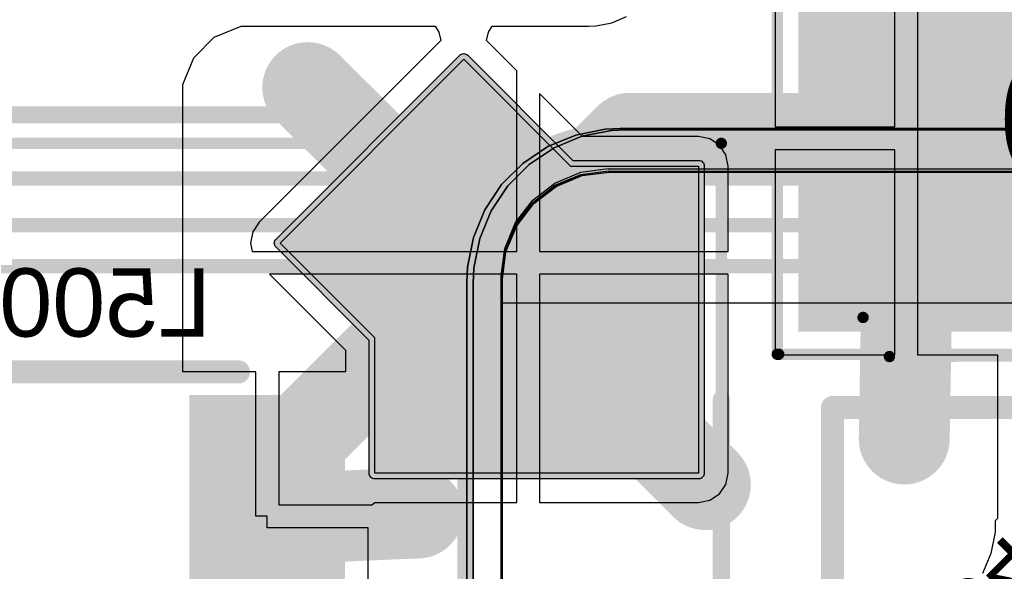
# Model space of a CAD drawing. Header units: inches. Extents: x -6 to 11.2, y -2.2 to 8.3.
# Tile 47 of 256: x 0.987 to 1.328, y 0.681 to 0.872. Entities that reach past the tile are written whole.
import ezdxf

# ---------------------------------------------------------------- set-up
doc = ezdxf.new("R2010")
doc.units = ezdxf.units.IN
doc.header["$MEASUREMENT"] = 0
for name, color, linetype in [('Board Layer Stack Bottom Overlay', 54, 'Continuous'), ('Board Layer Stack Bottom Solder', 6, 'Continuous'), ('Bottom Comp Outline -Top11)-Comp Outline -Bot12)', 56, 'Continuous'), ('Bottom Courtyard -Top15)-Courtyard -Bot16)', 56, 'Continuous'), ('Bottom Paste', 16, 'Continuous'), ('Dimension', 6, 'Continuous'), ('Layer  6- Inner', 156, 'Continuous'), ('Layer 1- Top', 1, 'Continuous'), ('Layer 2- GND', 16, 'Continuous'), ('Layer 3- Inner', 16, 'Continuous'), ('Layer 4- Inner', 76, 'Continuous'), ('Layer 5- Inner', 90, 'Continuous'), ('Layer 7- PWR', 76, 'Continuous'), ('Layer 8- Bottom', 5, 'Continuous')]:
    doc.layers.add(name, color=color, linetype=linetype)
doc.styles.add('Arial', font='txt', dxfattribs={"height": 0.2})

# ---------------------------------------------------------------- blocks, each defined once
blk = doc.blocks.new('L15006_IND1206_B_91')
at = {"layer": 'Board Layer Stack Bottom Solder'}
for points in [[(-0.0869685, -0.0419685), (-0.0869685, 0.0419685), (-0.0330315, 0.0419685), (-0.0330315, -0.0419685)], [(0.0330315, -0.0419685), (0.0330315, 0.0419685), (0.0869685, 0.0419685), (0.0869685, -0.0419685)]]:
    blk.add_hatch(color=6, dxfattribs=at).paths.add_polyline_path(points)
at = {"layer": 'Bottom Paste'}
for points in [[(-0.085, -0.04), (-0.085, 0.04), (-0.035, 0.04), (-0.035, -0.04)], [(0.035, -0.04), (0.035, 0.04), (0.085, 0.04), (0.085, -0.04)]]:
    blk.add_hatch(color=16, dxfattribs=at).paths.add_polyline_path(points)
at = {"layer": 'Layer 8- Bottom'}
for points in [[(-0.085, -0.04), (-0.085, 0.04), (-0.035, 0.04), (-0.035, -0.04)], [(0.035, -0.04), (0.035, 0.04), (0.085, 0.04), (0.085, -0.04)]]:
    blk.add_hatch(color=7, dxfattribs=at).paths.add_polyline_path(points)
at = {"layer": 'Board Layer Stack Bottom Overlay'}
for points in [[(0.05, 0.05, 0.008, 0.008, 0), (-0.05, 0.05, 0.008, 0.008, 0)], [(0.05, -0.05, 0.008, 0.008, 0), (-0.05, -0.05, 0.008, 0.008, 0)]]:
    blk.add_lwpolyline(points, format="xyseb", dxfattribs=at)
for points in [[(-0.052, 0.05, 0.004, 0.004, 1), (-0.048, 0.05, 0.004, 0.004, 1)], [(0.048, 0.05, 0.004, 0.004, 1), (0.052, 0.05, 0.004, 0.004, 1)], [(-0.052, -0.05, 0.004, 0.004, 1), (-0.048, -0.05, 0.004, 0.004, 1)], [(0.048, -0.05, 0.004, 0.004, 1), (0.052, -0.05, 0.004, 0.004, 1)]]:
    blk.add_lwpolyline(points, format="xyseb", close=True, dxfattribs=at)
blk = doc.blocks.new('CAP_1812_NP_B_141')
at = {"layer": 'Board Layer Stack Bottom Solder'}
for points in [[(-0.04343305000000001, 0.06668305), (-0.04343304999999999, -0.06717525), (-0.11823615, -0.06717525), (-0.11823615, 0.06668305)], [(0.11823625, 0.06717515), (0.11823625, -0.06668315), (0.04343315, -0.06668315), (0.04343315, 0.06717515)]]:
    blk.add_hatch(color=6, dxfattribs=at).paths.add_polyline_path(points)
at = {"layer": 'Bottom Paste'}
for points in [[(0.11626775, 0.06520665), (0.11626775, -0.06471465), (0.04540165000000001, -0.06471465), (0.04540164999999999, 0.06520665)], [(-0.04540155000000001, 0.06471455), (-0.04540154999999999, -0.06520675), (-0.11626765, -0.06520675), (-0.11626765, 0.06471455)]]:
    blk.add_hatch(color=16, dxfattribs=at).paths.add_polyline_path(points)
at = {"layer": 'Layer 8- Bottom'}
for points in [[(0.11626775, 0.06520665), (0.11626775, -0.06471465), (0.04540165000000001, -0.06471465), (0.04540164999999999, 0.06520665)], [(-0.04540155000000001, 0.06471455), (-0.04540154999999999, -0.06520675), (-0.11626765, -0.06520675), (-0.11626765, 0.06471455)]]:
    blk.add_hatch(color=7, dxfattribs=at).paths.add_polyline_path(points)
at = {"layer": 'Board Layer Stack Bottom Overlay'}
for points in [[(0.0866142, 0.0757874, 0.003937, 0.003937, 0), (-0.0816929, 0.0748031, 0.003937, 0.003937, 0)], [(0.0866142, -0.0748031, 0.003937, 0.003937, 0), (-0.0826772, -0.0748031, 0.003937, 0.003937, 0)]]:
    blk.add_lwpolyline(points, format="xyseb", dxfattribs=at)
for points in [[(-0.0826771, 0.0748031, 0.0019685, 0.0019685, 1), (-0.0807087, 0.0748031, 0.0019685, 0.0019685, 1)], [(0.08563, 0.0757874, 0.0019685, 0.0019685, 1), (0.0875984, 0.0757874, 0.0019685, 0.0019685, 1)], [(-0.0836614, -0.0748031, 0.0019685, 0.0019685, 1), (-0.081693, -0.0748031, 0.0019685, 0.0019685, 1)], [(0.08563, -0.0748031, 0.0019685, 0.0019685, 1), (0.0875984, -0.0748031, 0.0019685, 0.0019685, 1)]]:
    blk.add_lwpolyline(points, format="xyseb", close=True, dxfattribs=at)
at = {"layer": 'Bottom Courtyard -Top15)-Courtyard -Bot16)'}
for points in [[(0.125, 0.0750001, 0.003937, 0.003937, 0), (-0.125, 0.0750001, 0.003937, 0.003937, 0)], [(-0.125, 0.0750001, 0.003937, 0.003937, 0), (-0.125, -0.0745, 0.003937, 0.003937, 0)], [(0.1255, 0.075, 0.003937, 0.003937, 0), (0.1255, -0.0745001, 0.003937, 0.003937, 0)], [(-0.000248, 0.0194389, 0.003937, 0.003937, 0), (-0.000248, -0.0199311, 0.003937, 0.003937, 0)], [(0.0193701, 0, 0.003937, 0.003937, 0), (-0.0199999, 0, 0.003937, 0.003937, 0)], [(0.1255, -0.0745001, 0.003937, 0.003937, 0), (-0.1255, -0.0745001, 0.003937, 0.003937, 0)]]:
    blk.add_lwpolyline(points, format="xyseb", dxfattribs=at)
for points in [[(-0.1259842, 0.0750001, 0.0019685, 0.0019685, 1), (-0.1240158, 0.0750001, 0.0019685, 0.0019685, 1)], [(-0.1259842, 0.0750001, 0.0019685, 0.0019685, 1), (-0.1240158, 0.0750001, 0.0019685, 0.0019685, 1)], [(0.1240158, 0.0750001, 0.0019685, 0.0019685, 1), (0.1259842, 0.0750001, 0.0019685, 0.0019685, 1)], [(0.1245158, 0.075, 0.0019685, 0.0019685, 1), (0.1264842, 0.075, 0.0019685, 0.0019685, 1)], [(-0.0012322, 0.0194389, 0.0019685, 0.0019685, 1), (0.0007362, 0.0194389, 0.0019685, 0.0019685, 1)], [(-0.0209841, 0, 0.0019685, 0.0019685, 1), (-0.0190157, 0, 0.0019685, 0.0019685, 1)], [(0.0183859, 0, 0.0019685, 0.0019685, 1), (0.0203543, 0, 0.0019685, 0.0019685, 1)], [(-0.0012322, -0.0199311, 0.0019685, 0.0019685, 1), (0.0007362, -0.0199311, 0.0019685, 0.0019685, 1)], [(-0.1264842, -0.0745001, 0.0019685, 0.0019685, 1), (-0.1245158, -0.0745001, 0.0019685, 0.0019685, 1)], [(-0.1259842, -0.0745, 0.0019685, 0.0019685, 1), (-0.1240158, -0.0745, 0.0019685, 0.0019685, 1)], [(0.1245158, -0.0745001, 0.0019685, 0.0019685, 1), (0.1264842, -0.0745001, 0.0019685, 0.0019685, 1)], [(0.1245158, -0.0745001, 0.0019685, 0.0019685, 1), (0.1264842, -0.0745001, 0.0019685, 0.0019685, 1)]]:
    blk.add_lwpolyline(points, format="xyseb", close=True, dxfattribs=at)
at = {"layer": 'Dimension'}
for points in [[(0.0957519, 0.0622539, 0.003937, 0.003937, 0), (-0.089748, 0.0622539, 0.003937, 0.003937, 0)], [(-0.089748, 0.0622539, 0.003937, 0.003937, 0), (-0.089748, -0.0612461, 0.003937, 0.003937, 0)], [(0.095752, -0.0612461, 0.003937, 0.003937, 0), (0.0957519, 0.0622539, 0.003937, 0.003937, 0)], [(0.095752, -0.0612461, 0.003937, 0.003937, 0), (-0.089748, -0.0612461, 0.003937, 0.003937, 0)]]:
    blk.add_lwpolyline(points, format="xyseb", dxfattribs=at)
for points in [[(-0.0907322, 0.0622539, 0.0019685, 0.0019685, 1), (-0.0887638, 0.0622539, 0.0019685, 0.0019685, 1)], [(-0.0907322, 0.0622539, 0.0019685, 0.0019685, 1), (-0.0887638, 0.0622539, 0.0019685, 0.0019685, 1)], [(0.0947677, 0.0622539, 0.0019685, 0.0019685, 1), (0.0967361, 0.0622539, 0.0019685, 0.0019685, 1)], [(0.0947677, 0.0622539, 0.0019685, 0.0019685, 1), (0.0967361, 0.0622539, 0.0019685, 0.0019685, 1)], [(-0.0907322, -0.0612461, 0.0019685, 0.0019685, 1), (-0.0887638, -0.0612461, 0.0019685, 0.0019685, 1)], [(-0.0907322, -0.0612461, 0.0019685, 0.0019685, 1), (-0.0887638, -0.0612461, 0.0019685, 0.0019685, 1)], [(0.0947678, -0.0612461, 0.0019685, 0.0019685, 1), (0.0967362, -0.0612461, 0.0019685, 0.0019685, 1)], [(0.0947678, -0.0612461, 0.0019685, 0.0019685, 1), (0.0967362, -0.0612461, 0.0019685, 0.0019685, 1)]]:
    blk.add_lwpolyline(points, format="xyseb", close=True, dxfattribs=at)
at = {"layer": 'Dimension', "style": 'Arial', "text_generation_flag": 2}
blk.add_text('C500', height=0.0393701, rotation=180, dxfattribs=at).set_placement((-0.0826772, 0.0133427))
blk = doc.blocks.new('TCS55_744272222_B_321')
at = {"layer": 'Board Layer Stack Bottom Solder'}
blk.add_hatch(color=6, dxfattribs=at).paths.add_polyline_path([(0.1276531, 0.2140967), (0.1280242, 0.2139842), (0.1283661, 0.2138015), (0.1286659, 0.2135555), (0.1650465, 0.1771749), (0.2086614, 0.1771749), (0.2090473, 0.1771369), (0.2094183, 0.1770243), (0.2097603, 0.1768415), (0.2100601, 0.1765956), (0.210306, 0.1762958), (0.2104888, 0.1759538), (0.2106014, 0.1755828), (0.2106394, 0.1751969), (0.2106394, 0.0688976), (0.2106014, 0.0685117), (0.2104888, 0.0681407), (0.210306, 0.0677987), (0.2100601, 0.0674989), (0.2097603, 0.067253), (0.2094183, 0.0670702), (0.2090473, 0.0669576), (0.2086614, 0.0669196), (0.0964567, 0.0669196), (0.0960708, 0.0669576), (0.0956998, 0.0670702), (0.0953578, 0.067253), (0.095058, 0.0674989), (0.0948121, 0.0677987), (0.0946293, 0.0681407), (0.0945167, 0.0685117), (0.0944787, 0.0688976), (0.0944787, 0.1148551), (0.0622227, 0.1471112), (0.0622221, 0.1471117), (0.0619761, 0.1474115), (0.0617934, 0.1477534), (0.0617672, 0.1478398), (0.0616808, 0.1481245), (0.0616427, 0.1485104), (0.0616808, 0.1488963), (0.0617934, 0.1492674), (0.0619761, 0.1496093), (0.0622221, 0.1499091), (0.1258685, 0.2135555), (0.1261683, 0.2138015), (0.1265102, 0.2139842), (0.1268813, 0.2140967), (0.1272672, 0.2141349)])
at = {"layer": 'Bottom Paste'}
blk.add_hatch(color=16, dxfattribs=at).paths.add_polyline_path([(0.1272672, 0.2121568), (0.1642271, 0.1751969), (0.2086614, 0.1751969), (0.2086614, 0.0688976), (0.0964567, 0.0688976), (0.0964567, 0.1156745), (0.0636208, 0.1485104)])
at = {"layer": 'Layer 8- Bottom'}
blk.add_hatch(color=7, dxfattribs=at).paths.add_polyline_path([(0.1272672, 0.2121568), (0.1642271, 0.1751969), (0.2086614, 0.1751969), (0.2086614, 0.0688976), (0.0964567, 0.0688976), (0.0964567, 0.1156745), (0.0636208, 0.1485104)])
at = {"layer": 'Board Layer Stack Bottom Overlay'}
for points in [[(-0.0866142, 0.1929134, 0.0059055, 0.0059055, 0), (0.0866142, 0.1929134, 0.0059055, 0.0059055, 0)], [(0.2165354, 0.0196849, 0.0059055, 0.0059055, 0), (0.2165354, 0.0944881, 0.0059055, 0.0059055, 0)]]:
    blk.add_lwpolyline(points, format="xyseb", dxfattribs=at)
for points in [[(0.0851378, 0.1929134, 0.0029527, 0.0029527, 1), (0.0880906, 0.1929134, 0.0029527, 0.0029527, 1)], [(0.215059, 0.0944881, 0.0029527, 0.0029527, 1), (0.2180118, 0.0944881, 0.0029527, 0.0029527, 1)]]:
    blk.add_lwpolyline(points, format="xyseb", close=True, dxfattribs=at)
at = {"layer": 'Board Layer Stack Bottom Solder'}
for p, q in [((0.0622221, 0.1499091), (0.1258685, 0.2135555)), ((0.1258685, 0.2135555), (0.1261683, 0.2138015)), ((0.1261683, 0.2138015), (0.1265102, 0.2139842)), ((0.1265102, 0.2139842), (0.1268813, 0.2140967)), ((0.1268813, 0.2140967), (0.1272672, 0.2141349)), ((0.1272672, 0.2141349), (0.1276531, 0.2140967)), ((0.1276531, 0.2140967), (0.1280242, 0.2139842)), ((0.1280242, 0.2139842), (0.1283661, 0.2138015)), ((0.1283661, 0.2138015), (0.1286659, 0.2135555)), ((0.1286659, 0.2135555), (0.1650465, 0.1771749)), ((0.1650465, 0.1771749), (0.2086614, 0.1771749)), ((0.2086614, 0.1771749), (0.2090473, 0.1771369)), ((0.2090473, 0.1771369), (0.2094183, 0.1770243)), ((0.2094183, 0.1770243), (0.2097603, 0.1768415)), ((0.2097603, 0.1768415), (0.2100601, 0.1765956)), ((0.2100601, 0.1765956), (0.210306, 0.1762958)), ((0.210306, 0.1762958), (0.2104888, 0.1759538)), ((0.2104888, 0.1759538), (0.2106014, 0.1755828)), ((0.2106014, 0.1755828), (0.2106394, 0.1751969)), ((0.2106394, 0.1751969), (0.2106394, 0.0688976)), ((0.0616427, 0.1485104), (0.0616808, 0.1488963)), ((0.0616808, 0.1481245), (0.0616427, 0.1485104)), ((0.0616808, 0.1488963), (0.0617934, 0.1492674)), ((0.0617672, 0.1478398), (0.0616808, 0.1481245)), ((0.0617934, 0.1477534), (0.0617672, 0.1478398)), ((0.0617934, 0.1492674), (0.0619761, 0.1496093)), ((0.0619761, 0.1474115), (0.0617934, 0.1477534)), ((0.0619761, 0.1496093), (0.0622221, 0.1499091)), ((0.0622221, 0.1471117), (0.0619761, 0.1474115)), ((0.0622227, 0.1471112), (0.0622221, 0.1471117)), ((0.0944787, 0.1148551), (0.0622227, 0.1471112)), ((0.0944787, 0.0688976), (0.0944787, 0.1148551)), ((0.0945167, 0.0685117), (0.0944787, 0.0688976)), ((0.0946293, 0.0681407), (0.0945167, 0.0685117)), ((0.2106014, 0.0685117), (0.2104888, 0.0681407)), ((0.2106394, 0.0688976), (0.2106014, 0.0685117)), ((0.0948121, 0.0677987), (0.0946293, 0.0681407)), ((0.095058, 0.0674989), (0.0948121, 0.0677987)), ((0.0953578, 0.067253), (0.095058, 0.0674989)), ((0.0956998, 0.0670702), (0.0953578, 0.067253)), ((0.0960708, 0.0669576), (0.0956998, 0.0670702)), ((0.0964567, 0.0669196), (0.0960708, 0.0669576)), ((0.2086614, 0.0669196), (0.0964567, 0.0669196)), ((0.2090473, 0.0669576), (0.2086614, 0.0669196)), ((0.2094183, 0.0670702), (0.2090473, 0.0669576)), ((0.2097603, 0.067253), (0.2094183, 0.0670702)), ((0.2100601, 0.0674989), (0.2097603, 0.067253)), ((0.210306, 0.0677987), (0.2100601, 0.0674989)), ((0.2104888, 0.0681407), (0.210306, 0.0677987))]:
    blk.add_line(p, q, dxfattribs=at)
at = {"layer": 'Bottom Comp Outline -Top11)-Comp Outline -Bot12)'}
for points in [[(-0.2165355, 0.1830708, 0.003937, 0.003937, 0), (0.2165354, 0.1830709, 0.003937, 0.003937, 0)], [(0.2165354, -0.1830709, 0.003937, 0.003937, 0), (0.2165354, 0.1830709, 0.003937, 0.003937, 0)]]:
    blk.add_lwpolyline(points, format="xyseb", dxfattribs=at)
blk.add_lwpolyline([(0.2155512, 0.1830709, 0.0019685, 0.0019685, 1), (0.2175196, 0.1830709, 0.0019685, 0.0019685, 1)], format="xyseb", close=True, dxfattribs=at)
blk.add_lwpolyline([(0.2155512, 0.1830709, 0.0019685, 0.0019685, 1), (0.2175196, 0.1830709, 0.0019685, 0.0019685, 1)], format="xyseb", close=True, dxfattribs=at)
at = {"layer": 'Bottom Paste'}
for p, q in [((0.0636208, 0.1485104), (0.1272672, 0.2121568)), ((0.1272672, 0.2121568), (0.1642271, 0.1751969)), ((0.1642271, 0.1751969), (0.2086614, 0.1751969)), ((0.2086614, 0.1751969), (0.2086614, 0.0688976)), ((0.0964567, 0.1156745), (0.0636208, 0.1485104)), ((0.0964567, 0.0688976), (0.0964567, 0.1156745)), ((0.2086614, 0.0688976), (0.0964567, 0.0688976))]:
    blk.add_line(p, q, dxfattribs=at)
at = {"layer": 'Layer 8- Bottom'}
for p, q in [((0.0636208, 0.1485104), (0.1272672, 0.2121568)), ((0.1272672, 0.2121568), (0.1642271, 0.1751969)), ((0.1642271, 0.1751969), (0.2086614, 0.1751969)), ((0.2086614, 0.1751969), (0.2086614, 0.0688976)), ((0.0964567, 0.1156745), (0.0636208, 0.1485104)), ((0.0964567, 0.0688976), (0.0964567, 0.1156745)), ((0.2086614, 0.0688976), (0.0964567, 0.0688976))]:
    blk.add_line(p, q, dxfattribs=at)
blk = doc.blocks.new('AG5300_B_408')
at = {"layer": 'Board Layer Stack Bottom Overlay'}
for points in [[(0.7588583, 0.4330709, 0.008, 0.008, 0), (1.5068898, 0.4330709, 0.008, 0.008, 0)], [(0.7588583, 0.1023622, 0.008, 0.008, 0), (0.7588583, 0.4330709, 0.008, 0.008, 0)]]:
    blk.add_lwpolyline(points, format="xyseb", dxfattribs=at)
blk.add_lwpolyline([(0.7568583, 0.4330709, 0.004, 0.004, 1), (0.7608583, 0.4330709, 0.004, 0.004, 1)], format="xyseb", close=True, dxfattribs=at)
blk.add_lwpolyline([(0.7568583, 0.4330709, 0.004, 0.004, 1), (0.7608583, 0.4330709, 0.004, 0.004, 1)], format="xyseb", close=True, dxfattribs=at)

msp = doc.modelspace()

# ---------------------------------------------------------------- linework, layer by layer
at = {"layer": 'Layer  6- Inner'}
for p, q in [((1.1540835, 0.0297741), (1.1540835, 0.774263)), ((1.1540835, 0.774263), (1.5476378, 0.774263))]:
    msp.add_line(p, q, dxfattribs=at)
for points in [[(1.1413386, 0.7826772, 0.005, 0.005, -0.4142135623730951), (1.1913386, 0.8326772, 0.005, 0.005, 0)], [(1.1913386, 0.8326772, 0.005, 0.005, 0), (1.4704724, 0.8326772, 0.005, 0.005, 0)], [(0.6590551, 0.8173228, 0.005, 0.005, 0), (1.5133858, 0.8173228, 0.005, 0.005, 0)], [(0.7992125, 0.8011811, 0.005, 0.005, 0), (1.5331959, 0.8011811, 0.005, 0.005, 0)], [(0.8074804, 0.7870079, 0.005, 0.005, 0), (1.5476378, 0.7870079, 0.005, 0.005, 0)], [(1.1413386, -0.0011811, 0.005, 0.005, 0), (1.1413386, 0.7826772, 0.005, 0.005, 0)]]:
    msp.add_lwpolyline(points, format="xyseb", dxfattribs=at)
for points in [[(1.1900886, 0.8326772, 0.0025, 0.0025, 1), (1.1925886, 0.8326772, 0.0025, 0.0025, 1)], [(1.1900886, 0.8326772, 0.0025, 0.0025, 1), (1.1925886, 0.8326772, 0.0025, 0.0025, 1)], [(1.1400886, 0.7826772, 0.0025, 0.0025, 1), (1.1425886, 0.7826772, 0.0025, 0.0025, 1)], [(1.1400886, 0.7826772, 0.0025, 0.0025, 1), (1.1425886, 0.7826772, 0.0025, 0.0025, 1)]]:
    msp.add_lwpolyline(points, format="xyseb", close=True, dxfattribs=at)
at = {"layer": 'Layer 1- Top'}
for p, q in [((1.1816797, 0.8187249), (1.1911444, 0.8199709)), ((1.1911444, 0.8199709), (1.1913386, 0.8199323)), ((1.1913386, 0.8199323), (1.4704724, 0.8199323)), ((1.172679, 0.8149967), (1.1816797, 0.8187249)), ((1.1649499, 0.8090659), (1.172679, 0.8149967)), ((1.1590191, 0.8013368), (1.1649499, 0.8090659)), ((1.1552909, 0.7923361), (1.1590191, 0.8013368)), ((1.1540449, 0.7828714), (1.1552909, 0.7923361)), ((1.1540835, 0.7826772), (1.1540449, 0.7828714)), ((1.1540835, 0.0297741), (1.1540835, 0.7826772))]:
    msp.add_line(p, q, dxfattribs=at)
for points in [[(1.1413386, 0.7826772, 0.005, 0.005, -0.4142135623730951), (1.1913386, 0.8326772, 0.005, 0.005, 0)], [(1.1913386, 0.8326772, 0.005, 0.005, 0), (1.4704724, 0.8326772, 0.005, 0.005, 0)], [(1.1413386, -0.0011811, 0.005, 0.005, 0), (1.1413386, 0.7826772, 0.005, 0.005, 0)]]:
    msp.add_lwpolyline(points, format="xyseb", dxfattribs=at)
for points in [[(1.1900886, 0.8326772, 0.0025, 0.0025, 1), (1.1925886, 0.8326772, 0.0025, 0.0025, 1)], [(1.1900886, 0.8326772, 0.0025, 0.0025, 1), (1.1925886, 0.8326772, 0.0025, 0.0025, 1)], [(1.1400886, 0.7826772, 0.0025, 0.0025, 1), (1.1425886, 0.7826772, 0.0025, 0.0025, 1)], [(1.1400886, 0.7826772, 0.0025, 0.0025, 1), (1.1425886, 0.7826772, 0.0025, 0.0025, 1)]]:
    msp.add_lwpolyline(points, format="xyseb", close=True, dxfattribs=at)
at = {"layer": 'Layer 2- GND'}
for p, q in [((1.190066, 0.8343897), (1.179847, 0.832357)), ((1.179847, 0.832357), (1.190066, 0.8343897)), ((1.1952756, 0.8346457), (1.190066, 0.8343897)), ((1.190066, 0.8343897), (1.1952756, 0.8346457)), ((1.4807087, 0.8346457), (1.1952756, 0.8346457)), ((1.1952756, 0.8346457), (1.4847801, 0.8346457)), ((1.179847, 0.832357), (1.170221, 0.8283698)), ((1.170221, 0.8283698), (1.179847, 0.832357)), ((1.170221, 0.8283698), (1.1615578, 0.8225812)), ((1.1615578, 0.8225812), (1.170221, 0.8283698)), ((1.1615578, 0.8225812), (1.1541904, 0.8152138)), ((1.1541904, 0.8152138), (1.1615578, 0.8225812)), ((1.1541904, 0.8152138), (1.1484018, 0.8065506)), ((1.1484018, 0.8065506), (1.1541904, 0.8152138)), ((1.1484018, 0.8065506), (1.1444146, 0.7969246)), ((1.1444146, 0.7969246), (1.1484018, 0.8065506)), ((1.1444146, 0.7969246), (1.1423819, 0.7867056)), ((1.1423819, 0.7867056), (1.1444146, 0.7969246)), ((1.1423819, 0.7867056), (1.142126, 0.7814961)), ((1.142126, 0.7814961), (1.1423819, 0.7867056)), ((1.142126, 0.7814961), (1.142126, 0.7814961)), ((1.142126, 0.7814961), (1.142126, -0.0015748)), ((1.142126, 0.0100785), (1.142126, 0.7814961))]:
    msp.add_line(p, q, dxfattribs=at)
at = {"layer": 'Layer 3- Inner'}
for p, q in [((1.1820734, 0.8183313), (1.1915381, 0.8195773)), ((1.1915381, 0.8195773), (1.1917323, 0.8195387)), ((1.1917323, 0.8195387), (1.4708661, 0.8195387)), ((1.1730726, 0.8146031), (1.1820734, 0.8183313)), ((1.1653436, 0.8086723), (1.1730726, 0.8146031)), ((1.1594128, 0.8009432), (1.1653436, 0.8086723)), ((1.1556846, 0.7919425), (1.1594128, 0.8009432)), ((1.1544386, 0.7824778), (1.1556846, 0.7919425)), ((1.1544772, 0.7822836), (1.1544386, 0.7824778)), ((1.1544772, 0.0297741), (1.1544772, 0.7822836))]:
    msp.add_line(p, q, dxfattribs=at)
for points in [[(1.1417323, 0.7822836, 0.005, 0.005, -0.4142135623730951), (1.1917323, 0.8322836, 0.005, 0.005, 0)], [(1.1917323, 0.8322836, 0.005, 0.005, 0), (1.4708661, 0.8322836, 0.005, 0.005, 0)], [(1.1417323, -0.0015747, 0.005, 0.005, 0), (1.1417323, 0.7822836, 0.005, 0.005, 0)]]:
    msp.add_lwpolyline(points, format="xyseb", dxfattribs=at)
for points in [[(1.1904823, 0.8322836, 0.0025, 0.0025, 1), (1.1929823, 0.8322836, 0.0025, 0.0025, 1)], [(1.1904823, 0.8322836, 0.0025, 0.0025, 1), (1.1929823, 0.8322836, 0.0025, 0.0025, 1)], [(1.1404823, 0.7822836, 0.0025, 0.0025, 1), (1.1429823, 0.7822836, 0.0025, 0.0025, 1)], [(1.1404823, 0.7822836, 0.0025, 0.0025, 1), (1.1429823, 0.7822836, 0.0025, 0.0025, 1)]]:
    msp.add_lwpolyline(points, format="xyseb", close=True, dxfattribs=at)
at = {"layer": 'Layer 4- Inner'}
for p, q in [((1.1816797, 0.8183312), (1.1911444, 0.8195772)), ((1.1911444, 0.8195772), (1.1913386, 0.8195386)), ((1.1913386, 0.8195386), (1.4704724, 0.8195386)), ((1.172679, 0.814603), (1.1816797, 0.8183312)), ((1.1649499, 0.8086722), (1.172679, 0.814603)), ((1.1590191, 0.8009432), (1.1649499, 0.8086722)), ((1.1552909, 0.7919424), (1.1590191, 0.8009432)), ((1.1540449, 0.7824777), (1.1552909, 0.7919424)), ((1.1540835, 0.7822835), (1.1540449, 0.7824777)), ((1.1540835, 0.0297741), (1.1540835, 0.7822835))]:
    msp.add_line(p, q, dxfattribs=at)
for points in [[(1.1413386, 0.7822835, 0.005, 0.005, -0.4142135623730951), (1.1913386, 0.8322835, 0.005, 0.005, 0)], [(1.1913386, 0.8322835, 0.005, 0.005, 0), (1.4704724, 0.8322835, 0.005, 0.005, 0)], [(1.1413386, -0.0015748, 0.005, 0.005, 0), (1.1413386, 0.7822835, 0.005, 0.005, 0)]]:
    msp.add_lwpolyline(points, format="xyseb", dxfattribs=at)
for points in [[(1.1900886, 0.8322835, 0.0025, 0.0025, 1), (1.1925886, 0.8322835, 0.0025, 0.0025, 1)], [(1.1900886, 0.8322835, 0.0025, 0.0025, 1), (1.1925886, 0.8322835, 0.0025, 0.0025, 1)], [(1.1400886, 0.7822835, 0.0025, 0.0025, 1), (1.1425886, 0.7822835, 0.0025, 0.0025, 1)], [(1.1400886, 0.7822835, 0.0025, 0.0025, 1), (1.1425886, 0.7822835, 0.0025, 0.0025, 1)]]:
    msp.add_lwpolyline(points, format="xyseb", close=True, dxfattribs=at)
at = {"layer": 'Layer 5- Inner'}
for p, q in [((1.172679, 0.8157841), (1.1816797, 0.8195123)), ((1.1816797, 0.8195123), (1.1911444, 0.8207583)), ((1.1911444, 0.8207583), (1.1913386, 0.8207197)), ((1.1913386, 0.8207197), (1.4704724, 0.8207197)), ((1.1649499, 0.8098533), (1.172679, 0.8157841)), ((1.1590191, 0.8021242), (1.1649499, 0.8098533)), ((1.1552909, 0.7931235), (1.1590191, 0.8021242)), ((1.1540449, 0.7836588), (1.1552909, 0.7931235)), ((1.1540835, 0.7834646), (1.1540449, 0.7836588)), ((1.1540835, 0.0297741), (1.1540835, 0.7834646))]:
    msp.add_line(p, q, dxfattribs=at)
for points in [[(1.1413386, 0.7834646, 0.005, 0.005, -0.4142135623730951), (1.1913386, 0.8334646, 0.005, 0.005, 0)], [(1.1913386, 0.8334646, 0.005, 0.005, 0), (1.4704724, 0.8334646, 0.005, 0.005, 0)], [(1.1413386, -0.0003937, 0.005, 0.005, 0), (1.1413386, 0.7834646, 0.005, 0.005, 0)]]:
    msp.add_lwpolyline(points, format="xyseb", dxfattribs=at)
for points in [[(1.1900886, 0.8334646, 0.0025, 0.0025, 1), (1.1925886, 0.8334646, 0.0025, 0.0025, 1)], [(1.1900886, 0.8334646, 0.0025, 0.0025, 1), (1.1925886, 0.8334646, 0.0025, 0.0025, 1)], [(1.1400886, 0.7834646, 0.0025, 0.0025, 1), (1.1425886, 0.7834646, 0.0025, 0.0025, 1)], [(1.1400886, 0.7834646, 0.0025, 0.0025, 1), (1.1425886, 0.7834646, 0.0025, 0.0025, 1)]]:
    msp.add_lwpolyline(points, format="xyseb", close=True, dxfattribs=at)
at = {"layer": 'Layer 7- PWR'}
for p, q in [((1.1922313, 0.833996), (1.1820123, 0.8319633)), ((1.1820123, 0.8319633), (1.1922313, 0.833996)), ((1.1974409, 0.834252), (1.1922313, 0.833996)), ((1.1922313, 0.833996), (1.1974409, 0.834252)), ((1.482874, 0.834252), (1.1974409, 0.834252)), ((1.1974409, 0.834252), (1.4869454, 0.834252)), ((1.1820123, 0.8319633), (1.1723863, 0.8279761)), ((1.1723863, 0.8279761), (1.1820123, 0.8319633)), ((1.1723863, 0.8279761), (1.1637231, 0.8221875)), ((1.1637231, 0.8221875), (1.1723863, 0.8279761)), ((1.1637231, 0.8221875), (1.1563557, 0.8148201)), ((1.1563557, 0.8148201), (1.1637231, 0.8221875)), ((1.1563557, 0.8148201), (1.1505671, 0.8061569)), ((1.1505671, 0.8061569), (1.1563557, 0.8148201)), ((1.1505671, 0.8061569), (1.1465799, 0.7965309)), ((1.1465799, 0.7965309), (1.1505671, 0.8061569)), ((1.1465799, 0.7965309), (1.1445472, 0.7863119)), ((1.1445472, 0.7863119), (1.1465799, 0.7965309)), ((1.1445472, 0.7863119), (1.1442913, 0.7811024)), ((1.1442913, 0.7811024), (1.1445472, 0.7863119)), ((1.1442913, 0.7811024), (1.1442913, 0.7811024)), ((1.1442913, 0.7811024), (1.1442913, -0.0019685)), ((1.1442913, 0.0100785), (1.1442913, 0.7811024))]:
    msp.add_line(p, q, dxfattribs=at)
at = {"layer": 'Layer 8- Bottom'}
for p, q in [((1.2489292, 0.9062107), (1.2489292, 0.8351872)), ((1.2904249, 0.8351872), (1.2904249, 0.9062107)), ((1.2982989, 0.9062107), (1.2982989, 0.8312502)), ((1.0546244, 0.8662427), (1.0638855, 0.8700787)), ((1.0638855, 0.8700787), (1.0688975, 0.8700785)), ((1.0688975, 0.8700785), (1.1312061, 0.8700786)), ((1.1312061, 0.8700786), (1.1324703, 0.8680338)), ((1.1496231, 0.8680338), (1.1508873, 0.8700786)), ((1.1508873, 0.8700786), (1.184252, 0.8700787)), ((1.184252, 0.8700787), (1.1869918, 0.8702132)), ((1.1869918, 0.8702132), (1.1923662, 0.8712823)), ((1.1923662, 0.8712823), (1.1974288, 0.8733793)), ((1.1324703, 0.8680338), (1.1330926, 0.8650786)), ((1.1490008, 0.8650786), (1.1496231, 0.8680338)), ((1.0475364, 0.8591545), (1.0546244, 0.8662427)), ((1.1330926, 0.8650786), (1.0701907, 0.8021767)), ((1.1594488, 0.8546306), (1.1490008, 0.8650786)), ((1.0437006, 0.8498934), (1.0475364, 0.8591545)), ((1.1594488, 0.792126), (1.1594488, 0.8546306)), ((1.0437009, 0.8448816), (1.0437006, 0.8498934)), ((1.1822299, 0.8318495), (1.1673228, 0.8467566)), ((1.1673228, 0.8467566), (1.1673228, 0.792126)), ((1.0437008, 0.8448813), (1.043701, 0.8448814)), ((1.0437008, 0.7503937), (1.0437008, 0.8448813)), ((1.043701, 0.8448814), (1.0437009, 0.8448816)), ((1.2489292, 0.8351872), (1.2904249, 0.8351872)), ((1.2224409, 0.8318495), (1.1822299, 0.8318495)), ((1.2263427, 0.8310734), (1.2224409, 0.8318495)), ((1.2296505, 0.8288632), (1.2263427, 0.8310734)), ((1.2982989, 0.8312502), (1.2982989, 0.7562895)), ((1.2318607, 0.8255554), (1.2296505, 0.8288632)), ((1.2904249, 0.8273132), (1.2489292, 0.8273132)), ((1.2489292, 0.8273132), (1.2489292, 0.7562895)), ((1.2904249, 0.7562895), (1.2904249, 0.8273132)), ((1.2326368, 0.8216536), (1.2318607, 0.8255554)), ((1.2326368, 0.792126), (1.2326368, 0.8216536)), ((1.0701907, 0.8021767), (1.0679805, 0.7988689)), ((1.0679805, 0.7988689), (1.0672044, 0.7949671)), ((1.0672044, 0.7949671), (1.0677695, 0.792126)), ((1.0677695, 0.792126), (1.1594488, 0.792126)), ((1.1673228, 0.792126), (1.2326368, 0.792126)), ((1.1594488, 0.784252), (1.0736962, 0.784252)), ((1.0736962, 0.784252), (1.1000403, 0.7579079)), ((1.1594488, 0.7051584), (1.1594488, 0.784252)), ((1.2326368, 0.784252), (1.1673228, 0.784252)), ((1.1673228, 0.784252), (1.1673228, 0.7051584)), ((1.2326368, 0.7153543), (1.2326368, 0.784252)), ((1.1000403, 0.7579079), (1.1000403, 0.7503937)), ((1.2489292, 0.7562895), (1.2904249, 0.7562895)), ((1.2982989, 0.7562895), (1.3259843, 0.7562895)), ((1.3259843, 0.7562895), (1.3259843, 0.7046037)), ((1.0690555, 0.7503937), (1.0437008, 0.7503937)), ((1.0690555, 0.7003939), (1.0690555, 0.7503937)), ((1.1000403, 0.7503937), (1.0769295, 0.7503937)), ((1.0769295, 0.7503937), (1.0769295, 0.7043309)), ((1.2318607, 0.7114525), (1.2326368, 0.7153543)), ((1.2296505, 0.7081447), (1.2318607, 0.7114525)), ((1.2263427, 0.7059345), (1.2296505, 0.7081447)), ((1.0769295, 0.7043309), (1.109228, 0.7043309)), ((1.109228, 0.7043309), (1.1102363, 0.7051584)), ((1.1102363, 0.7051584), (1.1594488, 0.7051584)), ((1.1673228, 0.7051584), (1.2224409, 0.7051584)), ((1.2224409, 0.7051584), (1.2263427, 0.7059345)), ((1.3259843, 0.7046037), (1.3259833, 0.699606)), ((1.0729925, 0.7003939), (1.0690555, 0.7003939)), ((1.0729925, 0.6964569), (1.0729925, 0.7003939)), ((1.3259833, 0.699606), (1.3251964, 0.6988189)), ((1.1079921, 0.6964569), (1.0729925, 0.6964569)), ((1.1079921, 0.6602362), (1.1079921, 0.6964569)), ((1.3251964, 0.6988189), (1.3251967, 0.6950312)), ((1.3251809, 0.6949394), (1.323714, 0.6875647)), ((1.3251967, 0.6950312), (1.3251809, 0.6949394)), ((1.323714, 0.6875647), (1.3208056, 0.6805431))]:
    msp.add_line(p, q, dxfattribs=at)
for points in [[(1.2943622, 0.8312501, 0.0314961, 0.0314961, 0), (1.2943622, 0.8962107, 0.0314961, 0.0314961, 0)], [(1.0870079, 0.8488189, 0.0314961, 0.0314961, 0), (1.1092389, 0.8267689, 0.0314961, 0.0314961, 0)], [(1.1856774, 0.8183546, 0.0314961, 0.0314961, 0), (1.1985729, 0.8312501, 0.0314961, 0.0314961, 0)], [(1.1985729, 0.8312501, 0.0314961, 0.0314961, 0), (1.2943622, 0.8312501, 0.0314961, 0.0314961, 0)], [(1.2943622, 0.7662895, 0.0314961, 0.0314961, 0), (1.2943622, 0.8312501, 0.0314961, 0.0314961, 0)], [(1.1092389, 0.8267689, 0.0314961, 0.0314961, 0), (1.1516653, 0.7843425, 0.0314961, 0.0314961, 0)], [(1.1633859, 0.7960631, 0.0314961, 0.0314961, 0), (1.1856774, 0.8183546, 0.0314961, 0.0314961, 0)], [(1.1516653, 0.7843425, 0.0314961, 0.0314961, 0), (1.1633859, 0.7960631, 0.0314961, 0.0314961, 0)], [(1.1633858, 0.788189, 0.0314961, 0.0314961, 0), (1.1633859, 0.796063, 0.0314961, 0.0314961, 0)], [(1.1633858, 0.788189, 0.0314961, 0.0314961, 0), (1.1634928, 0.788082, 0.0314961, 0.0314961, 0)], [(1.1634928, 0.7726655, 0.0314961, 0.0314961, 0), (1.1634928, 0.788082, 0.0314961, 0.0314961, 0)], [(1.0729921, 0.7153937, 0.0314961, 0.0314961, 0), (1.1419409, 0.7843425, 0.0314961, 0.0314961, 0)], [(1.1419409, 0.7843425, 0.0314961, 0.0314961, 0), (1.1516653, 0.7843425, 0.0314961, 0.0314961, 0)], [(1.1634928, 0.7726655, 0.0314961, 0.0314961, 0), (1.2247917, 0.7113666, 0.0314961, 0.0314961, 0)], [(1.2937008, 0.7271654, 0.0314961, 0.0314961, 0), (1.2943622, 0.7662895, 0.0314961, 0.0314961, 0)], [(1.0729921, 0.7003937, 0.0314961, 0.0314961, 0), (1.0729921, 0.7153937, 0.0314961, 0.0314961, 0)], [(1.0979921, 0.7003937, 0.0314961, 0.0314961, 0), (1.1251969, 0.7015748, 0.0314961, 0.0314961, 0)], [(1.0729921, 0.7003937, 0.0314961, 0.0314961, 0), (1.0787616, 0.7003937, 0.0314961, 0.0314961, 0)], [(1.0787616, 0.7003937, 0.0314961, 0.0314961, 0), (1.0979921, 0.7003937, 0.0314961, 0.0314961, 0)]]:
    msp.add_lwpolyline(points, format="xyseb", dxfattribs=at)
for points in [[(1.0791339, 0.8488189, 0.015748, 0.015748, 1), (1.0948819, 0.8488189, 0.015748, 0.015748, 1)], [(1.1906989, 0.8312501, 0.015748, 0.015748, 1), (1.2064469, 0.8312501, 0.015748, 0.015748, 1)], [(1.1906989, 0.8312501, 0.015748, 0.015748, 1), (1.2064469, 0.8312501, 0.015748, 0.015748, 1)], [(1.2864882, 0.8312501, 0.015748, 0.015748, 1), (1.3022362, 0.8312501, 0.015748, 0.015748, 1)], [(1.2864882, 0.8312501, 0.015748, 0.015748, 1), (1.3022362, 0.8312501, 0.015748, 0.015748, 1)], [(1.2864882, 0.8312501, 0.015748, 0.015748, 1), (1.3022362, 0.8312501, 0.015748, 0.015748, 1)], [(1.1013649, 0.8267689, 0.015748, 0.015748, 1), (1.1171129, 0.8267689, 0.015748, 0.015748, 1)], [(1.1013649, 0.8267689, 0.015748, 0.015748, 1), (1.1171129, 0.8267689, 0.015748, 0.015748, 1)], [(1.1778034, 0.8183546, 0.015748, 0.015748, 1), (1.1935514, 0.8183546, 0.015748, 0.015748, 1)], [(1.1778034, 0.8183546, 0.015748, 0.015748, 1), (1.1935514, 0.8183546, 0.015748, 0.015748, 1)], [(1.1555119, 0.7960631, 0.015748, 0.015748, 1), (1.1712599, 0.7960631, 0.015748, 0.015748, 1)], [(1.1555119, 0.7960631, 0.015748, 0.015748, 1), (1.1712599, 0.7960631, 0.015748, 0.015748, 1)], [(1.1555119, 0.796063, 0.015748, 0.015748, 1), (1.1712599, 0.796063, 0.015748, 0.015748, 1)], [(1.1555118, 0.788189, 0.015748, 0.015748, 1), (1.1712598, 0.788189, 0.015748, 0.015748, 1)], [(1.1555118, 0.788189, 0.015748, 0.015748, 1), (1.1712598, 0.788189, 0.015748, 0.015748, 1)], [(1.1556188, 0.788082, 0.015748, 0.015748, 1), (1.1713668, 0.788082, 0.015748, 0.015748, 1)], [(1.1556188, 0.788082, 0.015748, 0.015748, 1), (1.1713668, 0.788082, 0.015748, 0.015748, 1)], [(1.1340669, 0.7843425, 0.015748, 0.015748, 1), (1.1498149, 0.7843425, 0.015748, 0.015748, 1)], [(1.1340669, 0.7843425, 0.015748, 0.015748, 1), (1.1498149, 0.7843425, 0.015748, 0.015748, 1)], [(1.1437913, 0.7843425, 0.015748, 0.015748, 1), (1.1595393, 0.7843425, 0.015748, 0.015748, 1)], [(1.1437913, 0.7843425, 0.015748, 0.015748, 1), (1.1595393, 0.7843425, 0.015748, 0.015748, 1)], [(1.1437913, 0.7843425, 0.015748, 0.015748, 1), (1.1595393, 0.7843425, 0.015748, 0.015748, 1)], [(1.1556188, 0.7726655, 0.015748, 0.015748, 1), (1.1713668, 0.7726655, 0.015748, 0.015748, 1)], [(1.1556188, 0.7726655, 0.015748, 0.015748, 1), (1.1713668, 0.7726655, 0.015748, 0.015748, 1)], [(1.2864882, 0.7662895, 0.015748, 0.015748, 1), (1.3022362, 0.7662895, 0.015748, 0.015748, 1)], [(1.2864882, 0.7662895, 0.015748, 0.015748, 1), (1.3022362, 0.7662895, 0.015748, 0.015748, 1)], [(1.2858268, 0.7271654, 0.015748, 0.015748, 1), (1.3015748, 0.7271654, 0.015748, 0.015748, 1)], [(1.0651181, 0.7153937, 0.015748, 0.015748, 1), (1.0808661, 0.7153937, 0.015748, 0.015748, 1)], [(1.0651181, 0.7153937, 0.015748, 0.015748, 1), (1.0808661, 0.7153937, 0.015748, 0.015748, 1)], [(1.2169177, 0.7113666, 0.015748, 0.015748, 1), (1.2326657, 0.7113666, 0.015748, 0.015748, 1)], [(1.1173229, 0.7015748, 0.015748, 0.015748, 1), (1.1330709, 0.7015748, 0.015748, 0.015748, 1)], [(1.0651181, 0.7003937, 0.015748, 0.015748, 1), (1.0808661, 0.7003937, 0.015748, 0.015748, 1)], [(1.0651181, 0.7003937, 0.015748, 0.015748, 1), (1.0808661, 0.7003937, 0.015748, 0.015748, 1)], [(1.0708876, 0.7003937, 0.015748, 0.015748, 1), (1.0866356, 0.7003937, 0.015748, 0.015748, 1)], [(1.0708876, 0.7003937, 0.015748, 0.015748, 1), (1.0866356, 0.7003937, 0.015748, 0.015748, 1)], [(1.0901181, 0.7003937, 0.015748, 0.015748, 1), (1.1058661, 0.7003937, 0.015748, 0.015748, 1)], [(1.0901181, 0.7003937, 0.015748, 0.015748, 1), (1.1058661, 0.7003937, 0.015748, 0.015748, 1)]]:
    msp.add_lwpolyline(points, format="xyseb", close=True, dxfattribs=at)

# ---------------------------------------------------------------- block references
at = {"rotation": 180}
for name, p in [('CAP_1812_NP_B_141', (1.3751969, 0.8314961)), ('L15006_IND1206_B_91', (1.0129921, 0.7003937))]:
    msp.add_blockref(name, p, dxfattribs=at)
for name, p in [('TCS55_744272222_B_321', (1.0137795, 0.6464567)), ('AG5300_B_408', (0.51, 0.305))]:
    msp.add_blockref(name, p)

# ---------------------------------------------------------------- texts
at = {"layer": 'Board Layer Stack Bottom Overlay', "style": 'Arial', "text_generation_flag": 2}
msp.add_text('L500', height=0.023622, dxfattribs=at).set_placement((1.0535292, 0.7626022))
msp.add_text('L504', height=0.023622, rotation=225, dxfattribs=at).set_placement((1.2788182, 0.6442367))

doc.saveas('drawing.dxf')
